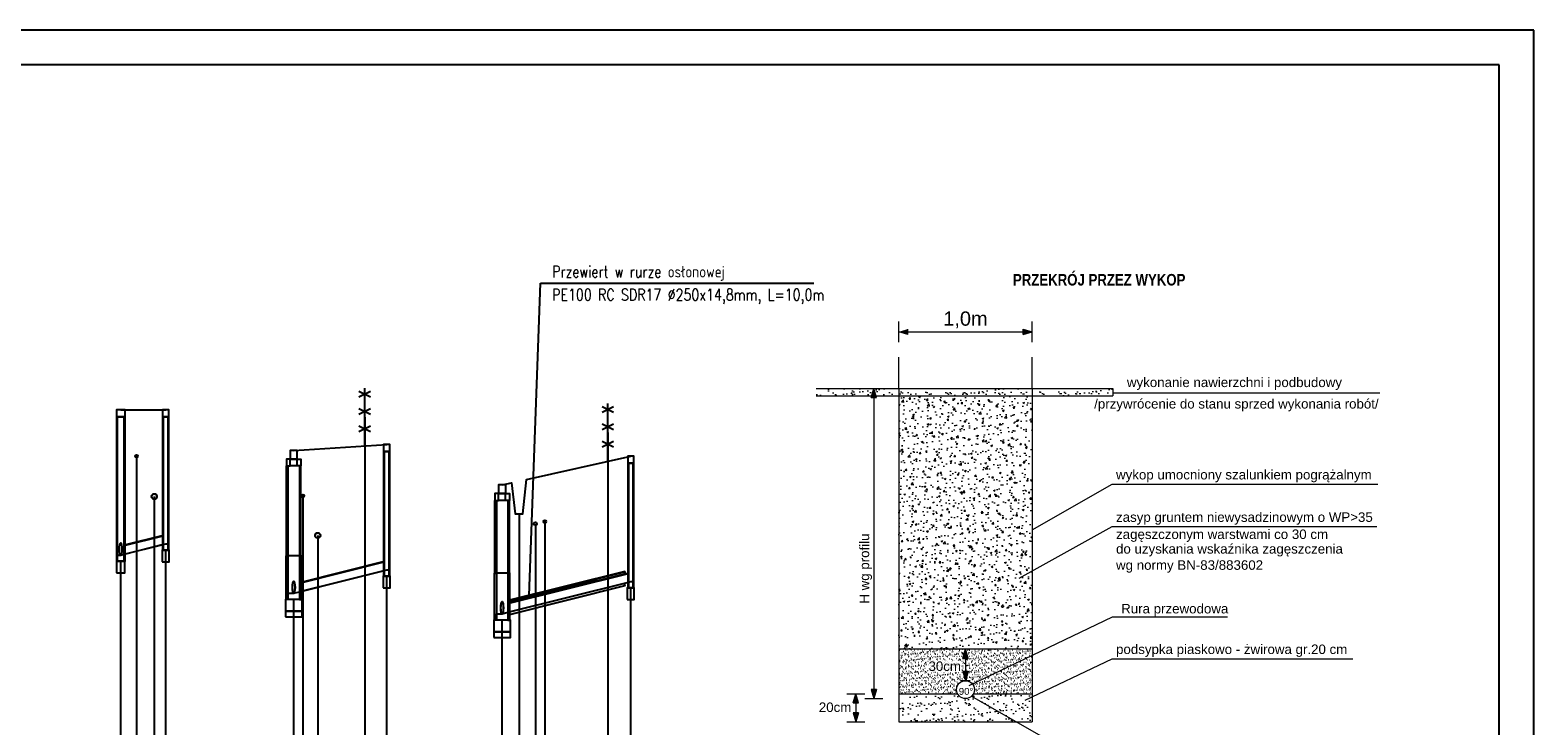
# Model space of a CAD drawing. Header units: metres. Extents: x -25 to 2175, y -3394 to -342.
# Tile 45 of 52: x 1915 to 2175, y -1387 to -1266. Entities that reach past the tile are written whole.
import ezdxf

# ---------------------------------------------------------------- set-up
doc = ezdxf.new("R2010")
doc.units = ezdxf.units.M
doc.header["$LTSCALE"] = 0.2
doc.layers.get('0').update_dxf_attribs({"color": 8, "linetype": 'CONTINUOUS'})
for name, color, linetype in [('CIENKA', 1, 'CONTINUOUS'), ('GRUBA', 1, 'CONTINUOUS'), ('Linie_tabeli', 7, 'CONTINUOUS'), ('Pompownia_P8_Linie_odn', 7, 'CONTINUOUS'), ('Pompownia_P8_Linie_opisowe', 7, 'CONTINUOUS'), ('Pompownia_P8_Linie_tabeli', 7, 'CONTINUOUS'), ('Pompownia_P8_Odcinki', 7, 'CONTINUOUS'), ('Pompownia_P8_Opis_wl', 7, 'CONTINUOUS'), ('Pompownia_P8_Rury_ochr', 7, 'CONTINUOUS'), ('Pompownia_P8_Teksty', 7, 'CONTINUOUS'), ('Pompownia_P8_Teren_istn', 3, 'CONTINUOUS'), ('Pompownia_P8_Uzbr_nadz', 7, 'CONTINUOUS'), ('Pompownia_P8_Uzbr_podz', 7, 'CONTINUOUS'), ('Pompownia_P8_Wezly', 7, 'CONTINUOUS'), ('SZRAF', 9, 'CONTINUOUS'), ('warstwa_nr_0', 8, 'CONTINUOUS'), ('WYMIAR', 4, 'CONTINUOUS')]:
    doc.layers.add(name, color=color, linetype=linetype)
doc.styles.add('Arial', font='arial.ttf')
doc.styles.get("Standard").update_dxf_attribs({"font": 'simplex.shx'})

msp = doc.modelspace()

# ---------------------------------------------------------------- hatches: boundary and pattern name
at = {"lineweight": 18}
h = msp.add_hatch(dxfattribs=at)
h.set_pattern_fill('AR-CONC', color=0, scale=0.0165, style=0)
h.set_pattern_definition([(50, (2321.1418, -2130.754), (3.006047, -0.262995), [0.314325, -3.457575]), (355, (2321.1418, -2130.754), (-0.581507, 3.152435), [0.25146, -2.76606]), (100.451, (2321.3923, -2130.7758), (2.424551, 2.889425), [0.267135, -2.938485]), (46.1842, (2321.142, -2129.9157), (4.472804, -0.693698), [0.471487, -5.186362]), (96.6356, (2321.5146, -2129.9735), (3.91717, 4.082522), [0.400702, -4.407727]), (351.184, (2321.142, -2129.9157), (3.917176, 4.082514), [0.37719, -4.14909]), (21, (2321.561, -2130.1253), (2.5016455, -1.687381), [0.314325, -3.457575]), (326, (2321.561, -2130.1253), (1.019733, 3.039101), [0.25146, -2.76606]), (71.4514, (2321.7694, -2130.266), (3.521372, 1.351727), [0.267135, -2.938485]), (37.5, (2321.1418, -2130.7539), (0.050962, 1.3951581), [0, -2.732532, 0, -2.80797, 0, -2.7765375]), (7.5, (2321.1418, -2130.7539), (1.1025244, 1.6529795), [0, -1.600962, 0, -2.669667, 0, -1.0582275]), (327.5, (2320.2072, -2130.7539), (2.2372448, -0.0945243), [0, -1.04775, 0, -3.26898, 0, -4.337685]), (317.5, (2319.7881, -2130.754), (2.4441315, 0.419537), [0, -1.362075, 0, -2.170938, 0, -3.080385])])
h.paths.add_polyline_path([(2088.29, -1329.45), (2065.19, -1329.45), (2065.19, -1373.35), (2088.29, -1373.35)])
at = {"layer": 'CIENKA', "lineweight": 18}
for points in [[(2066.76, -1318.82), (2066.76, -1317.89), (2065.19, -1318.36)], [(2088.29, -1318.36), (2086.73, -1317.89), (2086.73, -1318.82)], [(2060.4, -1329.78), (2061.33, -1329.78), (2060.86, -1328.22)], [(2076.28, -1374.92), (2077.21, -1374.92), (2076.74, -1373.35)], [(2077.21, -1377.28), (2076.28, -1377.28), (2076.74, -1378.84)], [(2057.26, -1382.69), (2058.2, -1382.69), (2057.73, -1381.13)], [(2061.33, -1380.36), (2060.4, -1380.36), (2060.86, -1381.92)], [(2058.2, -1384.4), (2057.26, -1384.4), (2057.73, -1385.97)]]:
    msp.add_hatch(color=0, dxfattribs=at).paths.add_polyline_path(points)
h = msp.add_hatch(dxfattribs=at)
h.set_pattern_fill('AR-SAND', color=0, scale=0.04125, style=0)
h.set_pattern_definition([(37.5, (10931.226, 13755.903), (-0.06600129, 2.0188296), [0, -1.59258, 0, -1.781175, 0, -1.70259375]), (7.5, (10931.226, 13755.903), (1.85428354, 2.95690354), [0, -0.859155, 0, -1.4354175, 0, -0.55006875]), (327.5, (10929.9373, 13755.903), (3.26284353, 0.00592839), [0, -0.523875, 0, -1.88595, 0, -2.4622125]), (317.5, (10929.9373, 13755.903), (3.14967037, 0.91958346), [0, -0.2619375, 0, -1.236345, 0, -1.4144625])])
h.paths.add_polyline_path([(2065.19, -1329.45), (2065.19, -1328.22), (2050.87, -1328.22), (2050.87, -1329.45)])
h.paths.add_polyline_path([(2088.29, -1329.45), (2088.29, -1328.22), (2065.19, -1328.22), (2065.19, -1329.45)])
h = msp.add_hatch(dxfattribs=at)
h.set_pattern_fill('AR-SAND', color=0, scale=0.04125, style=0)
h.set_pattern_definition([(37.5, (10888.7986, 13755.903), (-0.06600129, 2.0188296), [0, -1.59258, 0, -1.781175, 0, -1.70259375]), (7.5, (10888.7986, 13755.903), (1.85428354, 2.95690354), [0, -0.859155, 0, -1.4354175, 0, -0.55006875]), (327.5, (10887.5099, 13755.903), (3.26284353, 0.00592839), [0, -0.523875, 0, -1.88595, 0, -2.4622125]), (317.5, (10887.51, 13755.903), (3.14967037, 0.91958346), [0, -0.2619375, 0, -1.236345, 0, -1.4144625])])
h.paths.add_polyline_path([(2088.29, -1328.22), (2088.29, -1329.45), (2102.29, -1329.45), (2102.29, -1328.22)])
at = {"layer": 'SZRAF', "lineweight": 18}
h = msp.add_hatch(dxfattribs=at)
h.set_pattern_fill('AR-SAND', color=0, scale=0.0165, style=0)
h.set_pattern_definition([(37.5, (2321.1418, -2130.7539), (-0.0264005, 0.80753184), [0, -0.637032, 0, -0.71247, 0, -0.6810375]), (7.5, (2321.1418, -2130.7539), (0.7417134, 1.1827614), [0, -0.343662, 0, -0.574167, 0, -0.2200275]), (327.5, (2320.6263, -2130.7539), (1.3051374, 0.00237135), [0, -0.20955, 0, -0.75438, 0, -0.984885]), (317.5, (2320.6263, -2130.7539), (1.2598681, 0.3678334), [0, -0.104775, 0, -0.494538, 0, -0.565785])])
h.paths.add_polyline_path([(2088.29, -1373.35), (2076.74, -1373.35), (2077.21, -1374.92), (2076.74, -1374.92), (2076.74, -1377.28), (2077.21, -1377.28), (2076.74, -1378.84, -0.414214), (2078.3, -1380.4, -0.12263), (2078.12, -1381.13), (2088.29, -1381.13)])
h.paths.add_polyline_path([(2076.74, -1374.92), (2076.28, -1374.92), (2076.74, -1373.35), (2075.17, -1373.35), (2065.19, -1373.35), (2065.19, -1381.13), (2075.37, -1381.13, -0.12263), (2075.19, -1380.4, -0.414214), (2076.74, -1378.84), (2076.28, -1377.28), (2076.74, -1377.28)])
h.paths.add_polyline_path([(2069.91, -1377.57), (2075.76, -1377.57), (2075.76, -1375.1), (2069.91, -1375.1)], flags=24)
h = msp.add_hatch(dxfattribs=at)
h.set_pattern_fill('AR-SAND', color=0, scale=0.04125, style=0)
h.set_pattern_definition([(37.5, (10935.9715, 13738.7235), (-0.06600129, 2.0188296), [0, -1.59258, 0, -1.781175, 0, -1.70259375]), (7.5, (10935.9715, 13738.7235), (1.85428354, 2.95690354), [0, -0.859155, 0, -1.4354175, 0, -0.55006875]), (327.5, (10934.6828, 13738.7235), (3.26284353, 0.00592839), [0, -0.523875, 0, -1.88595, 0, -2.4622125]), (317.5, (10934.6828, 13738.7235), (3.14967037, 0.91958346), [0, -0.2619375, 0, -1.236345, 0, -1.4144625])])
h.paths.add_polyline_path([(2078.12, -1381.13, -0.601276), (2075.37, -1381.13), (2065.19, -1381.13), (2065.19, -1385.97), (2088.29, -1385.97), (2088.29, -1381.13)])

# ---------------------------------------------------------------- linework, layer by layer
at = {"lineweight": 18}
msp.add_line((2077.79, -1381.55), (2092.62, -1390.06), dxfattribs=at)
at = {"layer": 'CIENKA', "color": 0, "lineweight": 18}
for p, q in [((2066.76, -1318.82), (2065.19, -1318.36)), ((2066.76, -1318.82), (2066.76, -1317.89)), ((2086.73, -1317.89), (2088.29, -1318.36)), ((2086.73, -1318.82), (2086.73, -1317.89)), ((2086.73, -1318.82), (2088.29, -1318.36)), ((2065.19, -1328.22), (2065.19, -1322.77)), ((2088.29, -1328.22), (2088.29, -1322.77)), ((2060.4, -1329.78), (2060.86, -1328.22)), ((2061.33, -1329.78), (2060.86, -1328.22)), ((2060.4, -1329.78), (2061.33, -1329.78)), ((2065.19, -1373.35), (2088.29, -1373.35)), ((2076.28, -1374.92), (2076.74, -1373.35)), ((2077.21, -1374.92), (2076.74, -1373.35)), ((2076.28, -1374.92), (2077.21, -1374.92)), ((2076.28, -1377.28), (2076.74, -1378.84)), ((2077.21, -1377.28), (2076.28, -1377.28)), ((2077.21, -1377.28), (2076.74, -1378.84)), ((2057.26, -1382.69), (2057.73, -1381.13)), ((2058.2, -1382.69), (2057.73, -1381.13)), ((2060.4, -1380.36), (2060.86, -1381.92)), ((2061.33, -1380.36), (2060.4, -1380.36)), ((2061.33, -1380.36), (2060.86, -1381.92)), ((2065.19, -1381.13), (2075.37, -1381.13)), ((2078.12, -1381.13), (2088.29, -1381.13)), ((2057.26, -1382.69), (2058.2, -1382.69)), ((2057.26, -1384.4), (2057.73, -1385.97)), ((2058.2, -1384.4), (2057.26, -1384.4)), ((2058.2, -1384.4), (2057.73, -1385.97))]:
    msp.add_line(p, q, dxfattribs=at)
msp.add_circle((2076.74, -1380.4), 1.55, dxfattribs=at)
at = {"layer": 'GRUBA', "color": 0, "lineweight": 18}
for p, q in [((2065.19, -1328.22), (2065.19, -1385.97)), ((2088.29, -1328.22), (2088.29, -1385.97)), ((2065.19, -1385.97), (2088.29, -1385.97))]:
    msp.add_line(p, q, dxfattribs=at)
at = {"layer": 'Linie_tabeli'}
msp.add_lwpolyline([(0.29, -1558.06), (2169.29, -1558.06), (2169.29, -1272.06), (0.29, -1272.06)], close=True, dxfattribs=at)
at = {"layer": 'Pompownia_P8_Linie_opisowe'}
for p, q in [((1972.57, -1333.16), (1972.57, -1477.92)), ((2014.72, -1335.82), (2014.72, -1477.92)), ((1932.99, -1339.92), (1932.99, -1477.92)), ((1961.85, -1346.83), (1961.85, -1477.92)), ((1999.34, -1349.92), (1999.34, -1477.92)), ((2002.16, -1351.63), (2002.16, -1477.92))]:
    msp.add_line(p, q, dxfattribs=at)
for points in [[(1936.09, -1346.92), (1936.09, -1444.88), (1940.77, -1454.88), (1940.77, -1477.92)], [(2003.8, -1351.27), (2003.8, -1451.56), (2004.86, -1461.56), (2004.86, -1477.92)], [(1964.43, -1353.67), (1964.43, -1451.56), (1964.55, -1461.56), (1964.55, -1477.92)]]:
    msp.add_lwpolyline(points, dxfattribs=at)
at = {"layer": 'Pompownia_P8_Linie_tabeli'}
for points in [[(1930.27, -1477.92), (1930.27, -1358.14)], [(1938.07, -1477.92), (1938.07, -1356.22)], [(1976.4, -1477.92), (1976.4, -1360.75)], [(2018.71, -1477.92), (2018.71, -1362.77)], [(1960.27, -1477.92), (1960.27, -1364.8)], [(1996.4, -1477.92), (1996.4, -1368.36)]]:
    msp.add_lwpolyline(points, dxfattribs=at)
at = {"layer": 'Pompownia_P8_Odcinki'}
for points in [[(1930.87, -1355.41), (1937.64, -1353.72), (1937.64, -1353.67), (1930.87, -1355.36)], [(1930.87, -1356.92), (1937.64, -1355.22), (1937.64, -1355.27), (1930.87, -1356.96)], [(1961.27, -1361.92), (1975.97, -1358.24), (1975.97, -1358.2), (1961.27, -1361.87)], [(1961.27, -1363.43), (1975.97, -1359.75), (1975.97, -1359.8), (1961.27, -1363.47)], [(1997.4, -1365.48), (2018.29, -1360.26), (2018.29, -1360.21), (1997.4, -1365.44)], [(1997.4, -1366.99), (2018.29, -1361.77), (2018.29, -1361.81), (1997.4, -1367.04)]]:
    msp.add_lwpolyline(points, close=True, dxfattribs=at)
at = {"layer": 'Pompownia_P8_Opis_wl'}
for centre, major_axis in [((1930.27, -1356.07), (0, -1.1)), ((1930.27, -1356.07), (0, -1)), ((1960.27, -1362.68), (0, -1.1)), ((1960.27, -1362.68), (0, -1)), ((1996.4, -1366.24), (0, -1.1)), ((1996.4, -1366.24), (0, -1))]:
    msp.add_ellipse(centre, major_axis=major_axis, ratio=0.2, dxfattribs=at)
at = {"layer": 'Pompownia_P8_Rury_ochr'}
for p, q in [((2017.68, -1359.98), (2017.68, -1360.37)), ((2017.68, -1362.36), (2017.68, -1361.97)), ((1997.68, -1364.98), (1997.68, -1365.37)), ((1997.68, -1367.36), (1997.68, -1366.97))]:
    msp.add_line(p, q, dxfattribs=at)
for points in [[(1997.68, -1364.98), (2017.68, -1359.98), (2017.68, -1359.92), (1997.68, -1364.92)], [(1997.68, -1367.36), (2017.68, -1362.36), (2017.68, -1362.42), (1997.68, -1367.42)]]:
    msp.add_lwpolyline(points, close=True, dxfattribs=at)
at = {"layer": 'Pompownia_P8_Teksty'}
for p, q in [((2001.1, -1364.06), (2003.08, -1309.94)), ((2003.08, -1309.94), (2050.44, -1309.94))]:
    msp.add_line(p, q, dxfattribs=at)
at = {"layer": 'Pompownia_P8_Teren_istn'}
for points in [[(1930.27, -1331.92), (1938.07, -1331.92)], [(1960.27, -1338.92), (1976.4, -1337.92)], [(1996.4, -1344.92), (1998.04, -1344.56), (1998.69, -1349.92), (1999.99, -1349.92), (2000.64, -1343.97), (2018.71, -1339.92)]]:
    msp.add_lwpolyline(points, dxfattribs=at)
at = {"layer": 'Pompownia_P8_Uzbr_nadz'}
for p, q in [((1971.57, -1329.66), (1973.57, -1328.66)), ((1971.57, -1328.66), (1973.57, -1329.66)), ((1972.57, -1338.16), (1972.57, -1328.16)), ((1971.57, -1332.66), (1973.57, -1331.66)), ((1971.57, -1331.66), (1973.57, -1332.66)), ((2013.72, -1332.32), (2015.72, -1331.32)), ((2013.72, -1331.32), (2015.72, -1332.32)), ((2014.72, -1340.82), (2014.72, -1330.82)), ((1971.57, -1335.66), (1973.57, -1334.66)), ((1971.57, -1334.66), (1973.57, -1335.66)), ((2013.72, -1335.32), (2015.72, -1334.32)), ((2013.72, -1334.32), (2015.72, -1335.32)), ((2013.72, -1338.32), (2015.72, -1337.32)), ((2013.72, -1337.32), (2015.72, -1338.32))]:
    msp.add_line(p, q, dxfattribs=at)
at = {"layer": 'Pompownia_P8_Uzbr_podz'}
for centre, radius in [((1932.99, -1339.92), 0.25), ((1936.09, -1346.92), 0.472), ((1936.09, -1346.92), 0.45), ((1961.85, -1346.83), 0.25), ((1964.43, -1353.67), 0.472), ((2002.16, -1351.63), 0.25), ((2003.8, -1351.27), 0.25), ((1964.43, -1353.67), 0.45)]:
    msp.add_circle(centre, radius, dxfattribs=at)
at = {"layer": 'Pompownia_P8_Wezly'}
for p, q in [((1960.87, -1340.42), (1959.67, -1340.42)), ((1960.87, -1341.62), (1959.67, -1341.62)), ((1997, -1346.42), (1995.8, -1346.42)), ((1997, -1347.62), (1995.8, -1347.62)), ((1961.39, -1357.22), (1959.15, -1357.22)), ((1997.52, -1360.22), (1995.28, -1360.22))]:
    msp.add_line(p, q, dxfattribs=at)
for points in [[(1929.52, -1333.12), (1931.02, -1333.12), (1931.02, -1331.92), (1929.52, -1331.92)], [(1937.54, -1333.12), (1938.6, -1333.12), (1938.6, -1331.92), (1937.54, -1331.92)], [(1929.52, -1358.14), (1931.02, -1358.14), (1931.02, -1333.12), (1929.52, -1333.12)], [(1929.67, -1358.14), (1930.87, -1358.14), (1930.87, -1333.12), (1929.67, -1333.12)], [(1937.54, -1356.22), (1938.6, -1356.22), (1938.6, -1333.12), (1937.54, -1333.12)], [(1937.64, -1356.22), (1938.49, -1356.22), (1938.49, -1333.12), (1937.64, -1333.12)], [(1959.65, -1340.42), (1960.89, -1340.42), (1960.89, -1338.92), (1959.65, -1338.92)], [(1975.86, -1339.12), (1976.93, -1339.12), (1976.93, -1337.92), (1975.86, -1337.92)], [(1975.86, -1360.75), (1976.93, -1360.75), (1976.93, -1339.12), (1975.86, -1339.12)], [(1975.97, -1360.75), (1976.82, -1360.75), (1976.82, -1339.12), (1975.97, -1339.12)], [(2018.18, -1341.12), (2019.24, -1341.12), (2019.24, -1339.92), (2018.18, -1339.92)], [(1959.67, -1340.42), (1959.02, -1340.42), (1959.02, -1341.62), (1959.67, -1341.62)], [(1959.27, -1357.22), (1959.02, -1357.22), (1959.02, -1341.62), (1959.27, -1341.62)], [(1960.87, -1340.42), (1961.52, -1340.42), (1961.52, -1341.62), (1960.87, -1341.62)], [(1961.27, -1357.22), (1961.52, -1357.22), (1961.52, -1341.62), (1961.27, -1341.62)], [(2018.18, -1362.77), (2019.24, -1362.77), (2019.24, -1341.12), (2018.18, -1341.12)], [(2018.29, -1362.77), (2019.14, -1362.77), (2019.14, -1341.12), (2018.29, -1341.12)], [(1995.77, -1346.42), (1997.02, -1346.42), (1997.02, -1344.92), (1995.77, -1344.92)], [(1995.8, -1346.42), (1995.15, -1346.42), (1995.15, -1347.62), (1995.8, -1347.62)], [(1995.4, -1360.22), (1995.15, -1360.22), (1995.15, -1347.62), (1995.4, -1347.62)], [(1997, -1346.42), (1997.65, -1346.42), (1997.65, -1347.62), (1997, -1347.62)], [(1997.4, -1360.22), (1997.65, -1360.22), (1997.65, -1347.62), (1997.4, -1347.62)], [(1938.07, -1356.22), (1937.64, -1356.22), (1937.64, -1355.22), (1938.07, -1355.12), (1938.49, -1355.12), (1938.49, -1356.22)], [(1929.55, -1360.14), (1930.99, -1360.14), (1930.99, -1358.14), (1929.55, -1358.14)], [(1930.27, -1358.14), (1929.67, -1358.14), (1929.67, -1357.07), (1930.27, -1357.07), (1930.87, -1356.92), (1930.87, -1358.14)], [(1937.46, -1358.22), (1938.68, -1358.22), (1938.68, -1356.22), (1937.46, -1356.22)], [(1959.27, -1364.8), (1958.95, -1364.8), (1958.95, -1357.22), (1959.27, -1357.22)], [(1961.27, -1364.8), (1961.59, -1364.8), (1961.59, -1357.22), (1961.27, -1357.22)], [(1975.78, -1362.75), (1977.01, -1362.75), (1977.01, -1360.75), (1975.78, -1360.75)], [(1976.4, -1360.75), (1975.97, -1360.75), (1975.97, -1359.75), (1976.4, -1359.64), (1976.82, -1359.64), (1976.82, -1360.75)], [(1995.4, -1368.36), (1995.08, -1368.36), (1995.08, -1360.22), (1995.4, -1360.22)], [(1997.4, -1368.36), (1997.72, -1368.36), (1997.72, -1360.22), (1997.4, -1360.22)], [(1960.27, -1364.8), (1959.27, -1364.8), (1959.27, -1363.68), (1960.27, -1363.68), (1961.27, -1363.43), (1961.27, -1364.8)], [(2018.1, -1364.77), (2019.32, -1364.77), (2019.32, -1362.77), (2018.1, -1362.77)], [(2018.71, -1362.77), (2018.29, -1362.77), (2018.29, -1361.77), (2018.71, -1361.66), (2019.14, -1361.66), (2019.14, -1362.77)], [(1958.83, -1366.8), (1961.71, -1366.8), (1961.71, -1364.8), (1958.83, -1364.8)], [(1958.83, -1367.8), (1961.71, -1367.8), (1961.71, -1366.8), (1958.83, -1366.8)], [(1994.96, -1370.36), (1997.84, -1370.36), (1997.84, -1368.36), (1994.96, -1368.36)], [(1996.4, -1368.36), (1995.4, -1368.36), (1995.4, -1367.24), (1996.4, -1367.24), (1997.4, -1366.99), (1997.4, -1368.36)], [(1994.96, -1371.36), (1997.84, -1371.36), (1997.84, -1370.36), (1994.96, -1370.36)]]:
    msp.add_lwpolyline(points, close=True, dxfattribs=at)
at = {"layer": 'warstwa_nr_0'}
msp.add_lwpolyline([(-24.71, -1563.06), (2175.29, -1563.06), (2175.29, -1266.06), (-24.71, -1266.06)], close=True, dxfattribs=at)
at = {"layer": 'WYMIAR', "color": 0, "lineweight": 18}
for p, q in [((2065.19, -1320.19), (2065.19, -1316.6)), ((2088.29, -1320.15), (2088.29, -1316.56)), ((2065.19, -1318.36), (2088.29, -1318.36)), ((2050.87, -1328.22), (2088.29, -1328.22)), ((2050.87, -1329.45), (2088.29, -1329.45)), ((2060.86, -1328.22), (2060.86, -1381.92)), ((2088.29, -1328.22), (2102.29, -1328.22)), ((2088.29, -1329.45), (2102.29, -1329.45)), ((2102.29, -1328.22), (2102.29, -1329.45)), ((2102.29, -1328.96), (2148.6, -1328.96)), ((2088.29, -1352.7), (2102.16, -1344.79)), ((2102.16, -1344.79), (2148.24, -1344.79)), ((2086.06, -1361.05), (2102.16, -1352.15)), ((2102.16, -1352.15), (2148.04, -1352.15)), ((2102.16, -1367.85), (2077.32, -1379.77)), ((2122.19, -1367.85), (2102.16, -1367.85)), ((2075.17, -1373.35), (2078.32, -1373.35)), ((2076.74, -1373.35), (2076.74, -1378.84)), ((2087.06, -1382.21), (2102.16, -1375.06)), ((2102.16, -1375.06), (2143.92, -1375.06)), ((2075.89, -1378.84), (2077.52, -1378.84)), ((2056.16, -1381.13), (2059.3, -1381.13)), ((2057.73, -1381.13), (2057.73, -1385.97)), ((2059.29, -1381.92), (2062.43, -1381.92)), ((2056.16, -1385.97), (2059.3, -1385.97))]:
    msp.add_line(p, q, dxfattribs=at)

# ---------------------------------------------------------------- texts
at = {"lineweight": 18, "insert": (2084.96, -1308.34), "char_height": 2, "width": 31.5871, "attachment_point": 1, "style": 'Arial'}
msp.add_mtext('{\\fArial Narrow|b1|i0|c238|p34;PRZEKRÓJ PRZEZ WYKOP}', dxfattribs=at)
at = {"layer": 'Pompownia_P8_Linie_odn', "width": 0.8}
for s, p in [('Przewiert w rurze osłonowej', (2005.08, -1308.94)), ('PE100 RC SDR17 %%c250x14,8mm, L=10,0m', (2005.08, -1312.94))]:
    msp.add_text(s, height=2, dxfattribs=at).set_placement(p)
at = {"layer": 'WYMIAR', "color": 0, "lineweight": 18, "style": 'Arial'}
for s, height, p in [('1,0m', 2.475, (2072.89, -1317.31)), ('wykonanie nawierzchni i podbudowy ', 1.65, (2104.73, -1327.95)), ('/przywrócenie do stanu sprzed wykonania robót/', 1.65, (2099.05, -1331.67)), ('wykop umocniony szalunkiem pogrążalnym', 1.65, (2102.84, -1343.96)), ('zasyp gruntem niewysadzinowym o WP>35 ', 1.65, (2102.84, -1351.32)), ('zagęszczonym warstwami co 30 cm ', 1.65, (2102.84, -1354.29)), ('do uzyskania wskaźnika zagęszczenia', 1.65, (2102.84, -1356.82)), ('wg normy BN-83/883602', 1.65, (2102.84, -1359.63)), ('Rura przewodowa ', 1.65, (2103.73, -1367.19)), ('podsypka piaskowo - żwirowa gr.20 cm', 1.65, (2102.84, -1374.23)), ('30cm', 1.65, (2070.32, -1377.16)), ('90%%d', 1.188, (2075.58, -1381.3)), ('20cm', 1.65, (2051.31, -1384.28))]:
    msp.add_text(s, height=height, dxfattribs=at).set_placement(p)
msp.add_text('H wg profilu', height=1.65, rotation=90, dxfattribs=at).set_placement((2060.04, -1365.5))

doc.saveas('drawing.dxf')
